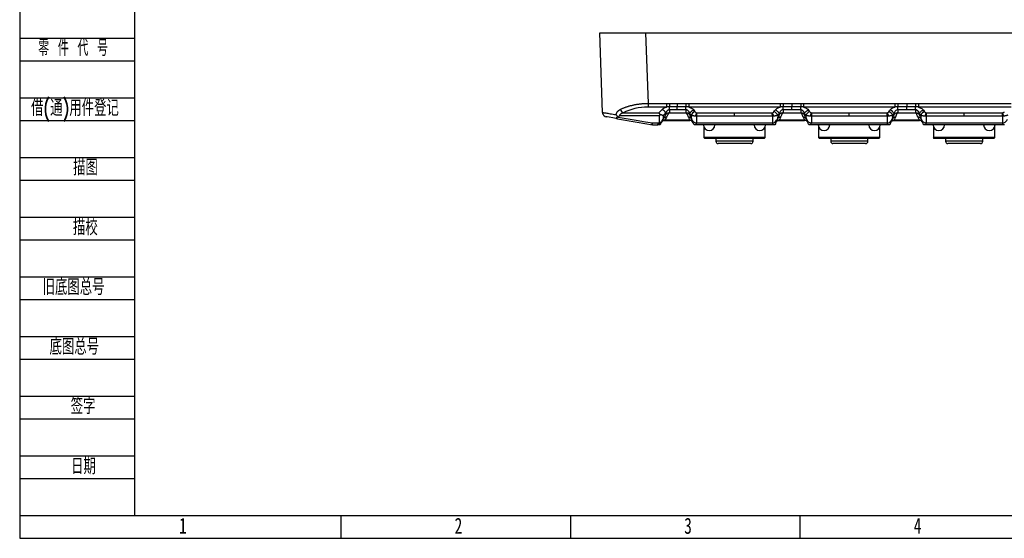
# Model space of a CAD drawing. Header units: millimetres. Extents: x 0 to 1380, y 0 to 297.
# Tile 26 of 60: x 482 to 697, y 0 to 113. Entities that reach past the tile are written whole.
import ezdxf

# ---------------------------------------------------------------- set-up
doc = ezdxf.new("R2010")
doc.units = ezdxf.units.MM
for name, color, linetype in [('10', 7, 'Continuous'), ('5', 7, 'Continuous'), ('9', 7, 'Continuous')]:
    doc.layers.add(name, color=color, linetype=linetype)
doc.styles.add('SLDTEXTSTYLE0', font='TXT', dxfattribs={"width": 0.7, "bigfont": 'bigfont'})
doc.styles.add('SLDTEXTSTYLE2', font='TXT', dxfattribs={"width": 0.614286, "bigfont": 'bigfont'})
doc.styles.add('SLDTEXTSTYLE4', font='TXT', dxfattribs={"width": 0.7})

msp = doc.modelspace()

# ---------------------------------------------------------------- linework, layer by layer
at = {"color": 7, "linetype": 'Continuous', "lineweight": 25}
for p, q in [((609.3, 92.79), (608.7, 110.09)), ((608.7, 110.09), (618.69, 110.09)), ((618.69, 110.09), (619.23, 94.75)), ((618.69, 110.09), (768.71, 110.09)), ((619.23, 94.75), (623.28, 94.75)), ((619.23, 94.75), (619.23, 93.96)), ((623.28, 94.75), (623.28, 93.96)), ((623.93, 94.75), (625.58, 94.75)), ((623.93, 94.75), (623.93, 94)), ((625.58, 94.75), (627.48, 94.75)), ((625.58, 94.75), (625.58, 94)), ((628.12, 94.75), (647.99, 94.75)), ((628.12, 94.75), (628.12, 93.96)), ((647.99, 94.75), (647.99, 93.96)), ((648.64, 94.75), (650.56, 94.75)), ((648.64, 94.75), (648.64, 94)), ((650.56, 94.75), (652.48, 94.75)), ((650.56, 94.75), (650.56, 94)), ((653.12, 94.75), (672.99, 94.75)), ((653.12, 94.75), (653.12, 93.96)), ((672.99, 94.75), (672.99, 93.96)), ((673.64, 94.75), (675.56, 94.75)), ((673.64, 94.75), (673.64, 94)), ((675.56, 94.75), (677.48, 94.75)), ((675.56, 94.75), (675.56, 94)), ((678.12, 94.75), (698.28, 94.75)), ((678.12, 94.75), (678.12, 93.96)), ((609.3, 92.79), (609.41, 92.77)), ((613.84, 92.69), (621.59, 92.69)), ((623.28, 93.96), (619.23, 93.96)), ((623.09, 92.67), (623.09, 92.44)), ((623.09, 92.44), (623.09, 92.34)), ((625.58, 94), (623.93, 94)), ((625.58, 93.38), (623.93, 93.38)), ((623.93, 93.38), (623.93, 92.73)), ((623.93, 92.73), (625.58, 92.73)), ((627.48, 94), (625.58, 94)), ((625.58, 93.38), (625.58, 94)), ((627.48, 93.38), (625.58, 93.38)), ((625.58, 92.73), (627.48, 92.73)), ((627.48, 93.38), (627.48, 92.73)), ((627.63, 92.73), (627.48, 92.73)), ((647.99, 93.96), (628.12, 93.96)), ((628.33, 92.53), (628.33, 92.35)), ((628.33, 92.35), (628.33, 92.24)), ((629.82, 92.67), (638.06, 92.67)), ((638.06, 92.67), (646.3, 92.67)), ((647.78, 92.53), (647.78, 92.35)), ((647.78, 92.35), (647.78, 92.24)), ((648.64, 92.73), (648.48, 92.73)), ((650.56, 94), (648.64, 94)), ((650.56, 93.38), (648.64, 93.38)), ((648.64, 93.38), (648.64, 92.73)), ((648.64, 92.73), (650.56, 92.73)), ((652.48, 94), (650.56, 94)), ((650.56, 93.38), (650.56, 94)), ((652.48, 93.38), (650.56, 93.38)), ((650.56, 92.73), (652.48, 92.73)), ((652.48, 93.38), (652.48, 92.73)), ((672.99, 93.96), (653.12, 93.96)), ((653.33, 92.53), (653.33, 92.35)), ((653.33, 92.35), (653.33, 92.24)), ((654.82, 92.67), (663.06, 92.67)), ((663.06, 92.67), (671.3, 92.67)), ((672.78, 92.53), (672.78, 92.35)), ((672.78, 92.35), (672.78, 92.24)), ((675.56, 94), (673.64, 94)), ((673.64, 93.38), (673.64, 92.73)), ((673.64, 92.73), (675.56, 92.73)), ((677.48, 94), (675.56, 94)), ((675.56, 93.38), (675.56, 94)), ((675.56, 92.73), (677.48, 92.73)), ((677.48, 93.38), (677.48, 92.73)), ((677.63, 92.73), (677.48, 92.73)), ((698.28, 93.96), (678.12, 93.96)), ((678.33, 92.53), (678.33, 92.35)), ((678.33, 92.35), (678.33, 92.24)), ((679.82, 92.67), (688.06, 92.67)), ((688.06, 92.67), (696.4, 92.67)), ((621.73, 92.02), (612.97, 92.02)), ((620.22, 90.5), (621.55, 90.5)), ((620.22, 90.09), (621.34, 90.09)), ((621.86, 90.09), (621.34, 90.09)), ((621.55, 90.5), (621.73, 90.52)), ((621.73, 90.52), (621.73, 92.04)), ((621.73, 90.52), (621.73, 90.52)), ((622.51, 92.08), (622.51, 91.32)), ((622.85, 91.06), (625.58, 91.06)), ((622.92, 91.14), (625.58, 91.14)), ((623.24, 91.77), (623.25, 91.77)), ((625.58, 91.14), (628.27, 91.14)), ((625.58, 91.06), (628.32, 91.06)), ((628.01, 91.77), (628.27, 91.14)), ((628.61, 92.17), (628.61, 91.67)), ((629.82, 90.09), (629.25, 90.09)), ((629.81, 92), (629.81, 90.49)), ((638.06, 92), (629.81, 92)), ((629.81, 90.49), (638.06, 90.49)), ((638.06, 90.09), (629.82, 90.09)), ((646.31, 92), (638.06, 92)), ((638.06, 90.49), (646.31, 90.49)), ((646.86, 90.09), (646.29, 90.09)), ((646.31, 92), (646.31, 90.49)), ((647.05, 90.56), (647.17, 90.76)), ((647.5, 92.17), (647.5, 91.67)), ((647.8, 91.08), (647.79, 91.06)), ((647.79, 91.06), (650.56, 91.06)), ((648.1, 91.77), (647.84, 91.14)), ((647.84, 91.14), (650.56, 91.14)), ((648.1, 91.77), (648.1, 91.77)), ((650.56, 91.14), (653.27, 91.14)), ((650.56, 91.06), (653.32, 91.06)), ((653.01, 91.77), (653.27, 91.14)), ((653.61, 92.17), (653.61, 91.67)), ((654.82, 90.09), (654.25, 90.09)), ((654.81, 92), (654.81, 90.49)), ((663.06, 92), (654.81, 92)), ((654.81, 90.49), (663.06, 90.49)), ((663.06, 90.09), (654.82, 90.09)), ((671.31, 92), (663.06, 92)), ((663.06, 90.49), (671.31, 90.49)), ((671.29, 90.09), (663.06, 90.09)), ((671.86, 90.09), (671.29, 90.09)), ((671.31, 92), (671.31, 90.49)), ((672.05, 90.56), (672.17, 90.76)), ((672.5, 92.17), (672.5, 91.67)), ((672.8, 91.08), (672.79, 91.06)), ((672.79, 91.06), (675.56, 91.06)), ((673.1, 91.77), (672.84, 91.14)), ((672.84, 91.14), (675.56, 91.14)), ((673.1, 91.77), (673.1, 91.77)), ((675.56, 91.14), (678.27, 91.14)), ((675.56, 91.06), (678.32, 91.06)), ((678.01, 91.77), (678.27, 91.14)), ((678.61, 92.17), (678.61, 91.67)), ((679.82, 90.09), (679.25, 90.09)), ((679.81, 92), (679.81, 90.49)), ((688.06, 92), (679.81, 92)), ((679.81, 90.49), (688.06, 90.49)), ((688.06, 90.09), (679.82, 90.09)), ((696.41, 92), (688.06, 92)), ((688.06, 90.49), (696.41, 90.49)), ((696.34, 90.09), (688.06, 90.09)), ((696.86, 90.09), (696.34, 90.09)), ((696.41, 92), (696.41, 90.49)), ((631.38, 89.66), (631.38, 87.29)), ((631.38, 89.66), (631.38, 87.29)), ((644.73, 87.29), (644.73, 89.66)), ((656.38, 89.66), (656.38, 87.29)), ((656.38, 89.66), (656.38, 87.29)), ((669.73, 87.29), (669.73, 89.66)), ((681.38, 89.66), (681.38, 87.29)), ((681.38, 89.66), (681.38, 87.29)), ((694.73, 87.29), (694.73, 89.66)), ((631.38, 87.29), (631.58, 87.09)), ((631.38, 87.29), (631.58, 87.09)), ((638.06, 87.29), (631.38, 87.29)), ((638.06, 87.09), (631.58, 87.09)), ((634.01, 87.09), (634.01, 86.49)), ((634.01, 87.09), (634.01, 86.49)), ((638.06, 85.99), (634.51, 85.99)), ((644.73, 87.29), (638.06, 87.29)), ((638.06, 87.09), (638.06, 87.29)), ((644.53, 87.09), (638.06, 87.09)), ((640.92, 86.49), (638.06, 86.49)), ((641.61, 85.99), (638.06, 85.99)), ((642.11, 86.49), (642.11, 87.09)), ((644.53, 87.09), (644.73, 87.29)), ((656.38, 87.29), (656.58, 87.09)), ((656.58, 87.09), (656.38, 87.29)), ((663.06, 87.29), (656.38, 87.29)), ((663.06, 87.09), (656.58, 87.09)), ((659.01, 87.09), (659.01, 86.49)), ((659.01, 87.09), (659.01, 86.49)), ((663.06, 85.99), (659.51, 85.99)), ((669.73, 87.29), (663.06, 87.29)), ((663.06, 87.29), (663.06, 87.09)), ((669.53, 87.09), (663.06, 87.09)), ((665.92, 86.49), (663.06, 86.49)), ((666.61, 85.99), (663.06, 85.99)), ((667.11, 86.49), (667.11, 87.09)), ((669.53, 87.09), (669.73, 87.29)), ((681.38, 87.29), (681.58, 87.09)), ((688.06, 87.29), (681.38, 87.29)), ((681.58, 87.09), (681.38, 87.29)), ((688.06, 87.09), (681.58, 87.09)), ((684.01, 87.09), (684.01, 86.49)), ((684.01, 87.09), (684.01, 86.49)), ((688.06, 85.99), (684.51, 85.99)), ((694.73, 87.29), (688.06, 87.29)), ((688.06, 87.29), (688.06, 87.09)), ((694.53, 87.09), (688.06, 87.09)), ((690.92, 86.49), (688.06, 86.49)), ((691.61, 85.99), (688.06, 85.99)), ((692.11, 86.49), (692.11, 87.09)), ((694.53, 87.09), (694.73, 87.29))]:
    msp.add_line(p, q, dxfattribs=at)
at = {"color": 8, "linetype": 'Continuous', "lineweight": 25}
for p, q in [((647.84, 91.14), (647.8, 91.08)), ((672.84, 91.14), (672.8, 91.08)), ((638.06, 86.49), (634.01, 86.49)), ((642.11, 86.49), (640.92, 86.49)), ((663.06, 86.49), (659.01, 86.49)), ((667.11, 86.49), (665.92, 86.49)), ((688.06, 86.49), (684.01, 86.49)), ((692.11, 86.49), (690.92, 86.49))]:
    msp.add_line(p, q, dxfattribs=at)
at = {"color": 7, "linetype": 'Continuous', "lineweight": 25, "flags": 128}
for points in [[(627.48, 94.75), (627.48, 94.64), (627.48, 94.53), (627.48, 94.43), (627.48, 94.33), (627.48, 94.24), (627.48, 94.15), (627.48, 94.07), (627.48, 94)], [(652.48, 94.75), (652.48, 94.64), (652.48, 94.53), (652.48, 94.43), (652.48, 94.33), (652.48, 94.24), (652.48, 94.15), (652.48, 94.07), (652.48, 94)], [(677.48, 94.75), (677.48, 94.64), (677.48, 94.53), (677.48, 94.43), (677.48, 94.33), (677.48, 94.24), (677.48, 94.15), (677.48, 94.07), (677.48, 94)], [(621.59, 92.69), (621.98, 93.09), (622.29, 93.4)], [(623.09, 92.67), (622.76, 92.34), (622.51, 92.08)], [(623.74, 92.72), (623.46, 92.19), (623.24, 91.77)], [(628.02, 91.77), (627.8, 92.31), (627.63, 92.73)], [(628.61, 92.17), (628.45, 92.37), (628.33, 92.53)], [(629.19, 93.28), (629.35, 93.08), (629.47, 92.92)], [(646.64, 92.92), (646.8, 93.12), (646.92, 93.28)], [(647.78, 92.53), (647.62, 92.33), (647.5, 92.17)], [(648.48, 92.73), (648.27, 92.19), (648.1, 91.77)], [(652.48, 93.38), (652.48, 93.47), (652.48, 93.56), (652.48, 93.64), (652.48, 93.73), (652.48, 93.8), (652.48, 93.88), (652.48, 93.94), (652.48, 94)], [(653.02, 91.77), (652.8, 92.31), (652.63, 92.73)], [(653.61, 92.17), (653.45, 92.37), (653.33, 92.53)], [(654.19, 93.28), (654.35, 93.08), (654.47, 92.92)], [(671.64, 92.92), (671.8, 93.12), (671.92, 93.28)], [(672.78, 92.53), (672.62, 92.33), (672.5, 92.17)], [(673.48, 92.73), (673.27, 92.19), (673.1, 91.77)], [(675.56, 93.38), (674.48, 93.38), (673.64, 93.38)], [(677.48, 93.38), (676.4, 93.38), (675.56, 93.38)], [(677.48, 93.38), (677.48, 93.47), (677.48, 93.56), (677.48, 93.64), (677.48, 93.73), (677.48, 93.8), (677.48, 93.88), (677.48, 93.94), (677.48, 94)], [(678.02, 91.77), (677.8, 92.31), (677.63, 92.73)], [(678.61, 92.17), (678.45, 92.37), (678.33, 92.53)], [(679.19, 93.28), (679.35, 93.08), (679.47, 92.92)], [(612.6, 91.41), (616.86, 90.67), (620.22, 90.09)], [(612.73, 91.76), (614.93, 91.39), (616.66, 91.1)], [(616.66, 91.1), (618.65, 90.76), (620.22, 90.5)], [(620.22, 90.09), (620.22, 90.32), (620.22, 90.5)], [(621.34, 90.09), (621.37, 90.15), (621.4, 90.2)], [(621.4, 90.2), (621.49, 90.37), (621.55, 90.5)], [(622.11, 90.56), (621.97, 90.3), (621.86, 90.09)], [(622.49, 91.29), (622.28, 90.88), (622.11, 90.56)], [(622.51, 91.32), (622.7, 91.7), (622.86, 91.99)], [(623.25, 91.77), (623.06, 91.42), (622.92, 91.14)], [(628.51, 91.9), (628.57, 91.77), (628.61, 91.67)], [(629.03, 90.63), (628.85, 91.07), (628.71, 91.42)], [(629.25, 90.09), (629.13, 90.39), (629.03, 90.63)], [(629.65, 90.49), (629.72, 90.33), (629.77, 90.2)], [(629.77, 90.2), (629.8, 90.14), (629.82, 90.09)], [(646.29, 90.09), (641.68, 90.09), (638.06, 90.09)], [(646.29, 90.09), (646.32, 90.15), (646.34, 90.2)], [(646.34, 90.2), (646.41, 90.36), (646.46, 90.49)], [(647.08, 90.63), (646.96, 90.33), (646.86, 90.09)], [(647.4, 91.42), (647.22, 90.98), (647.08, 90.63)], [(653.51, 91.9), (653.57, 91.77), (653.61, 91.67)], [(654.03, 90.63), (653.85, 91.07), (653.71, 91.42)], [(654.25, 90.09), (654.13, 90.39), (654.03, 90.63)], [(654.65, 90.49), (654.72, 90.33), (654.77, 90.2)], [(654.77, 90.2), (654.8, 90.14), (654.82, 90.09)], [(671.29, 90.09), (671.32, 90.15), (671.34, 90.2)], [(671.34, 90.2), (671.41, 90.36), (671.46, 90.49)], [(672.08, 90.63), (671.96, 90.33), (671.86, 90.09)], [(672.4, 91.42), (672.22, 90.98), (672.08, 90.63)], [(672.5, 91.67), (672.56, 91.8), (672.6, 91.9)], [(678.51, 91.9), (678.57, 91.77), (678.61, 91.67)], [(679.03, 90.63), (678.85, 91.07), (678.71, 91.42)], [(679.25, 90.09), (679.13, 90.39), (679.03, 90.63)], [(679.65, 90.49), (679.72, 90.33), (679.77, 90.2)], [(679.77, 90.2), (679.8, 90.14), (679.82, 90.09)], [(696.34, 90.09), (696.37, 90.15), (696.4, 90.2)], [(696.4, 90.2), (696.48, 90.36), (696.55, 90.49)]]:
    msp.add_lwpolyline(points, dxfattribs=at)
at = {"color": 7, "linetype": 'Continuous', "lineweight": 25}
for centre, radius, start, end in [((610.3, 92.83), 1, 182, 210.5519), ((614.68, 93.96), 1.53, 199.0307, 236.581), ((629.77, 91.7), 1.26, 103.9575, 157.9204), ((646.34, 91.7), 1.26, 22.0795, 76.0426), ((654.77, 91.7), 1.26, 103.9553, 157.9226), ((671.34, 91.7), 1.26, 22.0795, 76.0426), ((679.77, 91.7), 1.26, 103.9553, 157.9226), ((610.3, 92.83), 1, 230.6229, 260.1262), ((621.48, 90.91), 0.717, 263.2886, 330.8076), ((628.27, 90.19), 0.87, 22.1068, 90), ((632.56, 90.09), 1.25, 180, 270), ((632.56, 90.09), 1.25, 270, 0), ((643.56, 90.09), 1.25, 180, 270), ((643.56, 90.09), 1.25, 270, 0), ((657.56, 90.09), 1.25, 180, 270), ((657.56, 90.09), 1.25, 270, 0), ((668.56, 90.09), 1.25, 180, 270), ((668.56, 90.09), 1.25, 270, 0), ((682.56, 90.09), 1.25, 180, 270), ((682.56, 90.09), 1.25, 270, 0), ((693.56, 90.09), 1.25, 180, 270), ((693.56, 90.09), 1.25, 270, 0), ((634.51, 86.49), 0.5, 180, 270), ((634.51, 86.49), 0.5, 180, 270), ((641.61, 86.49), 0.5, 270, 0), ((659.51, 86.49), 0.5, 180, 270), ((659.51, 86.49), 0.5, 180, 270), ((666.61, 86.49), 0.5, 270, 0), ((684.51, 86.49), 0.5, 180, 270), ((691.61, 86.49), 0.5, 270, 0)]:
    msp.add_arc(centre, radius, start, end, dxfattribs=at)
for centre, major_axis, ratio, start_param, end_param in [((619.46, 87.67), (9.01, -0.31), 0.697674, 1.620718, 2.268521), ((621.59, 91.86), (-0.413, 0.984), 0.427516, 5.001781, 5.507223), ((623.76, 91.99), (0.92, 0.87), 0.572255, 1.768335, 2.11351), ((627.57, 92.11), (-0.912, 0.97), 0.515009, 4.068464, 4.385489), ((648.54, 92.11), (0.912, 0.97), 0.515009, 1.897696, 2.214722), ((652.57, 92.11), (-0.912, 0.97), 0.515009, 4.068464, 4.385489), ((673.54, 92.11), (0.912, 0.97), 0.515009, 1.897696, 2.214722), ((677.57, 92.11), (-0.912, 0.97), 0.515009, 4.068464, 4.385489), ((648.07, 90.93), (-0.317, -0.781), 0.949229, 3.509601, 4.71239), ((673.07, 90.93), (-0.317, -0.781), 0.949229, 3.509601, 4.71239)]:
    msp.add_ellipse(centre, major_axis=major_axis, ratio=ratio, start_param=start_param, end_param=end_param, dxfattribs=at)
for points, knots in [([(613.24, 93.47), (613.32, 93.5), (613.48, 93.58), (613.72, 93.69), (613.97, 93.79), (614.23, 93.89), (614.48, 93.98), (614.75, 94.07), (615.01, 94.15), (615.28, 94.23), (615.55, 94.3), (615.83, 94.36), (616.1, 94.43), (616.38, 94.48), (616.66, 94.53), (616.94, 94.58), (617.23, 94.62), (617.51, 94.65), (617.8, 94.68), (618.08, 94.71), (618.37, 94.73), (618.66, 94.74), (618.94, 94.75), (619.13, 94.75), (619.23, 94.75)], [0, 0, 0, 0, 0.048739, 0.097079, 0.14503, 0.192605, 0.239816, 0.286676, 0.333198, 0.379394, 0.425279, 0.470866, 0.516168, 0.561201, 0.605978, 0.650516, 0.694827, 0.738928, 0.782835, 0.826562, 0.870126, 0.913543, 0.956829, 1, 1, 1, 1]), ([(677.48, 94.75), (677.6, 94.75), (677.81, 94.75), (678.03, 94.75), (678.12, 94.75)], [0, 0, 0, 0, 0.559983, 1, 1, 1, 1]), ([(609.36, 92.78), (609.36, 92.7), (609.36, 92.54), (609.45, 92.31), (609.6, 92.1), (609.75, 92), (609.82, 91.95)], [0, 0, 0, 0, 0.246718, 0.498505, 0.751188, 1, 1, 1, 1]), ([(612.29, 92.31), (612.3, 92.35), (612.32, 92.43), (612.35, 92.54), (612.4, 92.64), (612.45, 92.75), (612.5, 92.84), (612.57, 92.94), (612.64, 93.03), (612.72, 93.11), (612.81, 93.19), (612.9, 93.27), (613.01, 93.34), (613.12, 93.41), (613.2, 93.45), (613.24, 93.47)], [0, 0, 0, 0, 0.068771, 0.137362, 0.206235, 0.27585, 0.346648, 0.419053, 0.493457, 0.570225, 0.649688, 0.732144, 0.81786, 0.907075, 1, 1, 1, 1]), ([(612.73, 91.77), (612.7, 91.79), (612.64, 91.85), (612.56, 91.93), (612.47, 92.03), (612.39, 92.14), (612.34, 92.22), (612.31, 92.27), (612.3, 92.29), (612.3, 92.3), (612.29, 92.31), (612.29, 92.31)], [0, 0, 0, 0, 0.1673683, 0.3340868, 0.4999023, 0.7498462, 0.8744387, 0.9371272, 0.9686389, 0.9844072, 1, 1, 1, 1]), ([(613.84, 92.69), (613.78, 92.67), (613.68, 92.64), (613.52, 92.58), (613.39, 92.52), (613.28, 92.45), (613.18, 92.37), (613.1, 92.29), (613.04, 92.21), (612.99, 92.12), (612.97, 92.05), (612.97, 92.02)], [0, 0, 0, 0, 0.1528124, 0.2934218, 0.4222962, 0.5400432, 0.6474598, 0.7455947, 0.835821, 0.9199001, 1, 1, 1, 1]), ([(621.88, 92.31), (621.84, 92.27), (621.81, 92.23), (621.76, 92.15), (621.74, 92.1), (621.73, 92.04)], [0, 0, 0, 0, 0.5, 0.5, 1, 1, 1, 1]), ([(622.51, 92.08), (622.48, 92.09), (622.43, 92.12), (622.35, 92.15), (622.25, 92.19), (622.14, 92.23), (622.02, 92.27), (621.93, 92.3), (621.88, 92.31)], [0, 0, 0, 0, 0.144815, 0.296357, 0.455613, 0.624109, 0.804271, 1, 1, 1, 1]), ([(622.29, 93.4), (622.33, 93.44), (622.37, 93.48), (622.56, 93.64), (622.74, 93.75), (623.05, 93.89), (623.16, 93.93), (623.28, 93.96)], [0, 0, 0, 0, 0.15889, 0.15889, 0.722609, 0.722609, 1, 1, 1, 1]), ([(623.09, 92.67), (623.02, 92.84), (622.91, 92.99), (622.63, 93.25), (622.46, 93.35), (622.29, 93.4)], [0, 0, 0, 0, 0.5, 0.5, 1, 1, 1, 1]), ([(623.93, 93.38), (623.92, 93.38), (623.88, 93.38), (623.83, 93.37), (623.77, 93.35), (623.7, 93.33), (623.61, 93.28), (623.5, 93.21), (623.38, 93.11), (623.27, 92.98), (623.17, 92.83), (623.12, 92.72), (623.09, 92.67)], [0, 0, 0, 0, 0.035321, 0.077851, 0.127831, 0.185436, 0.250836, 0.375012, 0.500743, 0.665719, 0.83215, 1, 1, 1, 1]), ([(623.09, 92.34), (623.16, 92.42), (623.25, 92.51), (623.4, 92.62), (623.46, 92.65), (623.59, 92.7), (623.66, 92.72), (623.74, 92.72)], [0, 0, 0, 0, 0.5, 0.5, 0.75, 0.75, 1, 1, 1, 1]), ([(623.93, 94), (623.88, 94), (623.77, 94), (623.61, 93.99), (623.47, 93.98), (623.38, 93.97), (623.32, 93.97), (623.3, 93.96), (623.28, 93.96)], [0, 0, 0, 0, 0.24831, 0.499957, 0.750298, 0.87539, 0.937881, 1, 1, 1, 1]), ([(623.93, 93.38), (623.93, 93.5), (623.93, 93.62), (623.93, 93.83), (623.93, 93.93), (623.93, 94)], [0, 0, 0, 0, 0.5, 0.5, 1, 1, 1, 1]), ([(628.12, 93.96), (628.1, 93.97), (628.04, 93.97), (627.94, 93.98), (627.8, 93.99), (627.64, 94), (627.53, 94), (627.48, 94)], [0, 0, 0, 0, 0.1243308, 0.2494609, 0.4998823, 0.7515713, 1, 1, 1, 1]), ([(628.33, 92.53), (628.32, 92.57), (628.29, 92.65), (628.24, 92.76), (628.19, 92.86), (628.12, 92.96), (628.04, 93.07), (627.94, 93.17), (627.82, 93.26), (627.7, 93.33), (627.59, 93.37), (627.51, 93.38), (627.48, 93.38)], [0, 0, 0, 0, 0.104417, 0.206261, 0.305746, 0.403121, 0.498619, 0.623166, 0.748343, 0.838814, 0.922173, 1, 1, 1, 1]), ([(627.63, 92.73), (627.72, 92.72), (627.8, 92.7), (627.94, 92.63), (628.01, 92.59), (628.18, 92.45), (628.27, 92.34), (628.33, 92.24)], [0, 0, 0, 0, 0.25, 0.25, 0.5, 0.5, 1, 1, 1, 1]), ([(628.12, 93.96), (628.38, 93.86), (628.84, 93.68), (629.09, 93.4), (629.19, 93.28)], [0, 0, 0, 0, 0.559105, 1, 1, 1, 1]), ([(628.33, 92.53), (628.36, 92.61), (628.41, 92.7), (628.52, 92.86), (628.59, 92.94), (628.75, 93.07), (628.84, 93.13), (629.02, 93.22), (629.11, 93.26), (629.19, 93.28)], [0, 0, 0, 0, 0.25, 0.25, 0.5, 0.5, 0.75, 0.75, 1, 1, 1, 1]), ([(629.47, 92.92), (629.52, 92.87), (629.58, 92.79), (629.71, 92.71), (629.78, 92.68), (629.82, 92.67)], [0, 0, 0, 0, 0.559842, 0.780388, 1, 1, 1, 1]), ([(629.82, 92.67), (629.79, 92.63), (629.77, 92.59), (629.72, 92.49), (629.7, 92.44), (629.65, 92.32), (629.63, 92.26), (629.6, 92.16), (629.59, 92.13), (629.58, 92.08), (629.57, 92.05), (629.56, 92.03), (629.56, 92.01), (629.56, 92), (629.55, 91.99)], [0, 0, 0, 0, 0.25, 0.25, 0.5, 0.5, 0.75, 0.75, 0.875, 0.875, 0.9375, 0.96875, 0.96875, 1, 1, 1, 1]), ([(629.82, 92.67), (629.81, 92.59), (629.81, 92.49), (629.81, 92.26), (629.81, 92.13), (629.81, 92)], [0, 0, 0, 0, 0.5, 0.5, 1, 1, 1, 1]), ([(638.06, 92), (638.06, 92.13), (638.06, 92.26), (638.06, 92.49), (638.06, 92.59), (638.06, 92.67)], [0, 0, 0, 0, 0.5, 0.5, 1, 1, 1, 1]), ([(646.3, 92.67), (646.3, 92.67), (646.31, 92.67), (646.37, 92.69), (646.42, 92.72), (646.49, 92.77), (646.53, 92.8), (646.59, 92.86), (646.62, 92.89), (646.64, 92.92)], [0.0000236, 0.0000236, 0.0000236, 0.0000236, 0.0474659, 0.0474659, 0.3627076, 0.3627076, 0.6742937, 0.6742937, 1, 1, 1, 1]), ([(646.3, 92.67), (646.34, 92.6), (646.39, 92.5), (646.48, 92.26), (646.52, 92.13), (646.56, 92)], [0, 0, 0, 0, 0.5, 0.5, 1, 1, 1, 1]), ([(646.31, 92), (646.3, 92.13), (646.3, 92.26), (646.3, 92.49), (646.3, 92.59), (646.3, 92.67)], [0, 0, 0, 0, 0.5, 0.5, 1, 1, 1, 1]), ([(646.92, 93.28), (647.06, 93.44), (647.32, 93.72), (647.78, 93.89), (647.99, 93.96)], [0, 0, 0, 0, 0.5606353, 1, 1, 1, 1]), ([(647.78, 92.53), (647.71, 92.7), (647.59, 92.87), (647.29, 93.14), (647.1, 93.23), (646.92, 93.28)], [0, 0, 0, 0, 0.5, 0.5, 1, 1, 1, 1]), ([(648.64, 93.38), (648.52, 93.37), (648.42, 93.33), (648.23, 93.21), (648.15, 93.14), (647.94, 92.91), (647.85, 92.73), (647.78, 92.53)], [0, 0, 0, 0, 0.25, 0.25, 0.5, 0.5, 1, 1, 1, 1]), ([(647.78, 92.24), (647.82, 92.3), (647.92, 92.44), (648.11, 92.61), (648.32, 92.71), (648.44, 92.72), (648.48, 92.73)], [0, 0, 0, 0, 0.278055, 0.663341, 0.87035, 1, 1, 1, 1]), ([(648.63, 94), (648.58, 94), (648.47, 94), (648.31, 93.99), (648.15, 93.98), (648.04, 93.97), (647.99, 93.96)], [0, 0, 0, 0, 0.246783, 0.492449, 0.742042, 1, 1, 1, 1]), ([(648.64, 93.38), (648.63, 93.5), (648.63, 93.62), (648.63, 93.83), (648.63, 93.93), (648.63, 94)], [0, 0, 0, 0, 0.5, 0.5, 1, 1, 1, 1]), ([(653.12, 93.96), (653.11, 93.96), (653.08, 93.97), (653.03, 93.97), (652.94, 93.98), (652.8, 93.99), (652.64, 94), (652.53, 94), (652.48, 94)], [0, 0, 0, 0, 0.062252, 0.124732, 0.249805, 0.500112, 0.752665, 1, 1, 1, 1]), ([(653.33, 92.53), (653.32, 92.57), (653.29, 92.67), (653.22, 92.81), (653.13, 92.94), (653.04, 93.06), (652.94, 93.17), (652.82, 93.27), (652.69, 93.34), (652.58, 93.37), (652.51, 93.38), (652.48, 93.38)], [0, 0, 0, 0, 0.107321, 0.249406, 0.400324, 0.498614, 0.624464, 0.748626, 0.85076, 0.93408, 1, 1, 1, 1]), ([(652.63, 92.73), (652.69, 92.72), (652.84, 92.69), (653.09, 92.54), (653.24, 92.37), (653.32, 92.26), (653.33, 92.24)], [0, 0, 0, 0, 0.184197, 0.447369, 0.905201, 1, 1, 1, 1]), ([(653.12, 93.96), (653.38, 93.86), (653.84, 93.68), (654.09, 93.4), (654.19, 93.28)], [0, 0, 0, 0, 0.559063, 1, 1, 1, 1]), ([(653.33, 92.53), (653.36, 92.61), (653.41, 92.7), (653.52, 92.86), (653.59, 92.94), (653.75, 93.07), (653.84, 93.13), (654.02, 93.22), (654.11, 93.26), (654.19, 93.28)], [0, 0, 0, 0, 0.25, 0.25, 0.5, 0.5, 0.75, 0.75, 1, 1, 1, 1]), ([(654.47, 92.92), (654.48, 92.91), (654.48, 92.9), (654.53, 92.85), (654.56, 92.82), (654.65, 92.75), (654.7, 92.72), (654.78, 92.68), (654.79, 92.67), (654.82, 92.67)], [0, 0, 0, 0, 0.1087644, 0.1087644, 0.4862033, 0.4862033, 0.879171, 0.879171, 0.9999791, 0.9999791, 0.9999791, 0.9999791]), ([(654.82, 92.67), (654.79, 92.63), (654.77, 92.59), (654.72, 92.49), (654.7, 92.44), (654.65, 92.32), (654.63, 92.26), (654.6, 92.16), (654.59, 92.13), (654.58, 92.08), (654.57, 92.05), (654.56, 92.03), (654.56, 92.01), (654.56, 92), (654.55, 91.99)], [0, 0, 0, 0, 0.25, 0.25, 0.5, 0.5, 0.75, 0.75, 0.875, 0.875, 0.9375, 0.96875, 0.96875, 1, 1, 1, 1]), ([(654.82, 92.67), (654.81, 92.59), (654.81, 92.49), (654.81, 92.26), (654.81, 92.13), (654.81, 92)], [0, 0, 0, 0, 0.5, 0.5, 1, 1, 1, 1]), ([(663.06, 92), (663.06, 92.13), (663.06, 92.26), (663.06, 92.49), (663.06, 92.59), (663.06, 92.67)], [0, 0, 0, 0, 0.5, 0.5, 1, 1, 1, 1]), ([(671.3, 92.67), (671.3, 92.67), (671.31, 92.67), (671.37, 92.69), (671.42, 92.72), (671.49, 92.77), (671.53, 92.8), (671.59, 92.86), (671.62, 92.89), (671.64, 92.92)], [0, 0, 0, 0, 0.047466, 0.047466, 0.362707, 0.362707, 0.674293, 0.674293, 1, 1, 1, 1]), ([(671.3, 92.67), (671.34, 92.6), (671.39, 92.5), (671.48, 92.26), (671.52, 92.13), (671.56, 92)], [0, 0, 0, 0, 0.5, 0.5, 1, 1, 1, 1]), ([(671.31, 92), (671.3, 92.13), (671.3, 92.26), (671.3, 92.49), (671.3, 92.59), (671.3, 92.67)], [0, 0, 0, 0, 0.5, 0.5, 1, 1, 1, 1]), ([(671.92, 93.28), (672.06, 93.44), (672.32, 93.72), (672.78, 93.89), (672.99, 93.96)], [0, 0, 0, 0, 0.560641, 1, 1, 1, 1]), ([(672.78, 92.53), (672.71, 92.7), (672.59, 92.87), (672.29, 93.14), (672.1, 93.23), (671.92, 93.28)], [0, 0, 0, 0, 0.5, 0.5, 1, 1, 1, 1]), ([(673.64, 93.38), (673.52, 93.37), (673.42, 93.33), (673.23, 93.21), (673.15, 93.14), (672.94, 92.91), (672.85, 92.73), (672.78, 92.53)], [0, 0, 0, 0, 0.25, 0.25, 0.5, 0.5, 1, 1, 1, 1]), ([(672.78, 92.24), (672.85, 92.34), (672.93, 92.45), (673.1, 92.59), (673.17, 92.63), (673.31, 92.7), (673.4, 92.72), (673.48, 92.73)], [0, 0, 0, 0, 0.5, 0.5, 0.75, 0.75, 1, 1, 1, 1]), ([(673.63, 94), (673.58, 94), (673.47, 94), (673.31, 93.99), (673.15, 93.98), (673.04, 93.97), (672.99, 93.96)], [0, 0, 0, 0, 0.246784, 0.492449, 0.742042, 1, 1, 1, 1]), ([(673.64, 93.38), (673.63, 93.5), (673.63, 93.62), (673.63, 93.83), (673.63, 93.93), (673.63, 94)], [0, 0, 0, 0, 0.5, 0.5, 1, 1, 1, 1]), ([(678.12, 93.96), (678.11, 93.96), (678.08, 93.97), (678.03, 93.97), (677.94, 93.98), (677.8, 93.99), (677.64, 94), (677.53, 94), (677.48, 94)], [0, 0, 0, 0, 0.062252, 0.124732, 0.249805, 0.500112, 0.752665, 1, 1, 1, 1]), ([(678.33, 92.53), (678.32, 92.57), (678.29, 92.67), (678.22, 92.81), (678.13, 92.94), (678.04, 93.06), (677.94, 93.17), (677.82, 93.27), (677.69, 93.34), (677.58, 93.37), (677.51, 93.38), (677.48, 93.38)], [0, 0, 0, 0, 0.1073214, 0.2494056, 0.4003244, 0.4986135, 0.6244641, 0.7486262, 0.8507597, 0.9340797, 1, 1, 1, 1]), ([(677.63, 92.73), (677.69, 92.72), (677.84, 92.69), (678.09, 92.54), (678.24, 92.37), (678.32, 92.26), (678.33, 92.24)], [0, 0, 0, 0, 0.184174, 0.44737, 0.905208, 1, 1, 1, 1]), ([(678.12, 93.96), (678.38, 93.86), (678.84, 93.68), (679.09, 93.4), (679.19, 93.28)], [0, 0, 0, 0, 0.559065, 1, 1, 1, 1]), ([(678.33, 92.53), (678.36, 92.61), (678.41, 92.7), (678.52, 92.86), (678.59, 92.94), (678.75, 93.07), (678.84, 93.13), (679.02, 93.22), (679.11, 93.26), (679.19, 93.28)], [0, 0, 0, 0, 0.25, 0.25, 0.5, 0.5, 0.75, 0.75, 1, 1, 1, 1]), ([(679.47, 92.92), (679.48, 92.91), (679.48, 92.9), (679.53, 92.85), (679.56, 92.82), (679.65, 92.75), (679.7, 92.72), (679.78, 92.68), (679.79, 92.67), (679.82, 92.67)], [0, 0, 0, 0, 0.108764, 0.108764, 0.486203, 0.486203, 0.879171, 0.879171, 1, 1, 1, 1]), ([(679.82, 92.67), (679.79, 92.63), (679.77, 92.59), (679.72, 92.49), (679.7, 92.44), (679.65, 92.32), (679.63, 92.26), (679.6, 92.16), (679.59, 92.13), (679.58, 92.08), (679.57, 92.05), (679.56, 92.03), (679.56, 92.01), (679.56, 92), (679.55, 91.99)], [0, 0, 0, 0, 0.25, 0.25, 0.5, 0.5, 0.75, 0.75, 0.875, 0.875, 0.9375, 0.96875, 0.96875, 1, 1, 1, 1]), ([(679.82, 92.67), (679.81, 92.59), (679.81, 92.49), (679.81, 92.26), (679.81, 92.13), (679.81, 92)], [0, 0, 0, 0, 0.5, 0.5, 1, 1, 1, 1]), ([(688.06, 92), (688.06, 92.13), (688.06, 92.26), (688.06, 92.49), (688.06, 92.59), (688.06, 92.67)], [0, 0, 0, 0, 0.5, 0.5, 1, 1, 1, 1]), ([(696.4, 92.67), (696.41, 92.67), (696.43, 92.67), (696.49, 92.69), (696.53, 92.71), (696.61, 92.76), (696.65, 92.78), (696.73, 92.84), (696.78, 92.88), (696.82, 92.92)], [0, 0, 0, 0, 0.065273, 0.065273, 0.335785, 0.335785, 0.604055, 0.604055, 1, 1, 1, 1]), ([(696.4, 92.67), (696.43, 92.6), (696.47, 92.5), (696.54, 92.26), (696.57, 92.13), (696.6, 92)], [0, 0, 0, 0, 0.5, 0.5, 1, 1, 1, 1]), ([(696.41, 92), (696.41, 92.13), (696.4, 92.26), (696.4, 92.49), (696.4, 92.59), (696.4, 92.67)], [0, 0, 0, 0, 0.5, 0.5, 1, 1, 1, 1]), ([(612.73, 91.76), (612.66, 91.74), (612.59, 91.72), (612.46, 91.68), (612.41, 91.65), (612.35, 91.61), (612.33, 91.59), (612.31, 91.56), (612.31, 91.54), (612.34, 91.5), (612.37, 91.47), (612.48, 91.44), (612.54, 91.42), (612.6, 91.41)], [0, 0, 0, 0, 0.25, 0.25, 0.5, 0.5, 0.625, 0.625, 0.75, 0.75, 0.875, 0.875, 1, 1, 1, 1]), ([(612.97, 92.02), (612.94, 91.99), (612.88, 91.94), (612.8, 91.86), (612.75, 91.8), (612.73, 91.77)], [0, 0, 0, 0, 0.340034, 0.672646, 1, 1, 1, 1]), ([(620.22, 90.09), (620.17, 90.09), (620.08, 90.11), (619.98, 90.13), (619.93, 90.14)], [0, 0, 0, 0, 0.502907, 1, 1, 1, 1]), ([(621.73, 90.52), (621.83, 90.56), (621.92, 90.61), (622.07, 90.72), (622.13, 90.79), (622.31, 90.99), (622.41, 91.14), (622.49, 91.29)], [0, 0, 0, 0, 0.25, 0.25, 0.5, 0.5, 1, 1, 1, 1]), ([(622.21, 90.75), (622.24, 90.81), (622.28, 90.87), (622.37, 90.97), (622.43, 91.01), (622.56, 91.08), (622.63, 91.11), (622.77, 91.14), (622.85, 91.14), (622.92, 91.14)], [0.0059589, 0.0059589, 0.0059589, 0.0059589, 0.25, 0.25, 0.5, 0.5, 0.75, 0.75, 1, 1, 1, 1]), ([(622.26, 90.8), (622.27, 90.81), (622.29, 90.82), (622.34, 90.88), (622.45, 90.96), (622.63, 91.04), (622.77, 91.05), (622.85, 91.06)], [0, 0, 0, 0, 0.080742, 0.168194, 0.380372, 0.658848, 1, 1, 1, 1]), ([(622.27, 90.8), (622.27, 90.81), (622.33, 90.88), (622.52, 91.01), (622.73, 91.04), (622.85, 91.06)], [0, 0, 0, 0, 0.039745, 0.420067, 1, 1, 1, 1]), ([(623.24, 91.77), (623.21, 91.77), (623.16, 91.77), (623.08, 91.75), (622.99, 91.73), (622.91, 91.69), (622.8, 91.64), (622.64, 91.52), (622.55, 91.39), (622.49, 91.3)], [0, 0, 0, 0, 0.085657, 0.176631, 0.2728, 0.373909, 0.479507, 0.662059, 1, 1, 1, 1]), ([(622.92, 91.14), (622.91, 91.13), (622.89, 91.11), (622.87, 91.08), (622.86, 91.07), (622.85, 91.06), (622.85, 91.06), (622.85, 91.06)], [0, 0, 0, 0, 0.203219, 0.405044, 0.605257, 0.803642, 1, 1, 1, 1]), ([(628.79, 91.23), (628.77, 91.26), (628.75, 91.32), (628.7, 91.39), (628.65, 91.46), (628.6, 91.51), (628.56, 91.55), (628.52, 91.58), (628.49, 91.61), (628.43, 91.66), (628.32, 91.71), (628.17, 91.76), (628.06, 91.77), (628.02, 91.77)], [0, 0, 0, 0, 0.09704, 0.186283, 0.266816, 0.337948, 0.399161, 0.450151, 0.49076, 0.52092, 0.692107, 0.852309, 1, 1, 1, 1]), ([(628.27, 91.14), (628.34, 91.14), (628.42, 91.14), (628.57, 91.1), (628.65, 91.07), (628.78, 90.99), (628.84, 90.93), (628.94, 90.82), (628.98, 90.75), (629.01, 90.68)], [0, 0, 0, 0, 0.2440422, 0.2440422, 0.4940422, 0.4940422, 0.7440422, 0.7440422, 0.9940422, 0.9940422, 0.9940422, 0.9940422]), ([(629.06, 90.56), (629, 90.7), (628.9, 90.83), (628.64, 91.01), (628.48, 91.06), (628.32, 91.06)], [0, 0, 0, 0, 0.5, 0.5, 1, 1, 1, 1]), ([(629.55, 91.99), (629.52, 91.99), (629.46, 91.99), (629.36, 92), (629.27, 92), (629.17, 92.01), (629.08, 92.02), (628.96, 92.04), (628.83, 92.08), (628.71, 92.13), (628.64, 92.16), (628.61, 92.17)], [0, 0, 0, 0, 0.077756, 0.157847, 0.240021, 0.32425, 0.410652, 0.499447, 0.689826, 0.855598, 1, 1, 1, 1]), ([(628.61, 91.67), (628.63, 91.63), (628.66, 91.54), (628.7, 91.45), (628.71, 91.42)], [0, 0, 0, 0, 0.55997, 1, 1, 1, 1]), ([(628.71, 91.42), (628.81, 91.22), (628.95, 90.93), (629.25, 90.65), (629.46, 90.53), (629.6, 90.5), (629.65, 90.49)], [0, 0, 0, 0, 0.505106, 0.718273, 0.899417, 1, 1, 1, 1]), ([(629.81, 92), (629.78, 92), (629.72, 92), (629.64, 92), (629.58, 92), (629.55, 91.99)], [0, 0, 0, 0, 0.321587, 0.656686, 1, 1, 1, 1]), ([(646.56, 91.99), (646.51, 92), (646.43, 92), (646.35, 92), (646.31, 92)], [0, 0, 0, 0, 0.512196, 1, 1, 1, 1]), ([(646.31, 90.49), (646.33, 90.49), (646.39, 90.49), (646.44, 90.49), (646.46, 90.49)], [0, 0, 0, 0, 0.559946, 1, 1, 1, 1]), ([(646.46, 90.49), (646.52, 90.5), (646.69, 90.54), (646.97, 90.74), (647.22, 91.03), (647.35, 91.3), (647.4, 91.42)], [0, 0, 0, 0, 0.126766, 0.323225, 0.719615, 1, 1, 1, 1]), ([(647.5, 92.17), (647.48, 92.16), (647.43, 92.14), (647.35, 92.11), (647.24, 92.07), (647.12, 92.04), (646.99, 92.02), (646.85, 92), (646.7, 91.99), (646.61, 91.99), (646.56, 91.99)], [0, 0, 0, 0, 0.106316, 0.224325, 0.355054, 0.500236, 0.632465, 0.759639, 0.882244, 1, 1, 1, 1]), ([(647.1, 90.68), (647.13, 90.75), (647.17, 90.82), (647.27, 90.93), (647.33, 90.99), (647.46, 91.07), (647.54, 91.1), (647.69, 91.14), (647.77, 91.14), (647.84, 91.14)], [0, 0, 0, 0, 0.2514984, 0.2514984, 0.5029968, 0.5029968, 0.7544952, 0.7544952, 0.9999872, 0.9999872, 0.9999872, 0.9999872]), ([(647.17, 90.76), (647.18, 90.77), (647.19, 90.79), (647.25, 90.85), (647.36, 90.94), (647.55, 91.04), (647.71, 91.05), (647.8, 91.06)], [0, 0, 0, 0, 0.077237, 0.162858, 0.375518, 0.657127, 1, 1, 1, 1]), ([(647.33, 91.23), (647.37, 91.32), (647.47, 91.5), (647.72, 91.69), (647.94, 91.76), (648.07, 91.77), (648.1, 91.77)], [0, 0, 0, 0, 0.305843, 0.612035, 0.906965, 1, 1, 1, 1]), ([(647.5, 91.67), (647.49, 91.63), (647.45, 91.54), (647.42, 91.45), (647.4, 91.42)], [0, 0, 0, 0, 0.5599759, 1, 1, 1, 1]), ([(647.5, 91.67), (647.52, 91.72), (647.55, 91.79), (647.58, 91.87), (647.6, 91.9)], [0, 0, 0, 0, 0.559985, 1, 1, 1, 1]), ([(650.56, 91.14), (650.56, 91.11), (650.56, 91.06), (650.56, 91.06), (650.56, 91.06)], [0, 0, 0, 0, 0.5585918, 1, 1, 1, 1]), ([(653.79, 91.23), (653.77, 91.26), (653.75, 91.32), (653.7, 91.39), (653.65, 91.46), (653.6, 91.51), (653.56, 91.55), (653.52, 91.58), (653.49, 91.61), (653.43, 91.66), (653.32, 91.71), (653.17, 91.76), (653.06, 91.77), (653.02, 91.77)], [0, 0, 0, 0, 0.09704, 0.186283, 0.266816, 0.337948, 0.399161, 0.450151, 0.49076, 0.52092, 0.692107, 0.852309, 1, 1, 1, 1]), ([(653.27, 91.14), (653.34, 91.14), (653.42, 91.14), (653.57, 91.1), (653.65, 91.07), (653.78, 90.99), (653.84, 90.93), (653.94, 90.82), (653.98, 90.75), (654.01, 90.68)], [0, 0, 0, 0, 0.2440422, 0.2440422, 0.4940422, 0.4940422, 0.7440422, 0.7440422, 0.9940422, 0.9940422, 0.9940422, 0.9940422]), ([(654.06, 90.56), (654, 90.7), (653.9, 90.83), (653.64, 91.01), (653.48, 91.06), (653.32, 91.06)], [0, 0, 0, 0, 0.5, 0.5, 1, 1, 1, 1]), ([(654.55, 91.99), (654.52, 91.99), (654.46, 91.99), (654.36, 92), (654.27, 92), (654.17, 92.01), (654.08, 92.02), (653.96, 92.04), (653.83, 92.08), (653.71, 92.13), (653.64, 92.16), (653.61, 92.17)], [0, 0, 0, 0, 0.077756, 0.157847, 0.240021, 0.32425, 0.410652, 0.499447, 0.689826, 0.855598, 1, 1, 1, 1]), ([(653.61, 91.67), (653.63, 91.63), (653.66, 91.54), (653.7, 91.45), (653.71, 91.42)], [0, 0, 0, 0, 0.559991, 1, 1, 1, 1]), ([(653.71, 91.42), (653.81, 91.22), (653.95, 90.93), (654.25, 90.65), (654.46, 90.53), (654.6, 90.5), (654.65, 90.49)], [0, 0, 0, 0, 0.505111, 0.718275, 0.899418, 1, 1, 1, 1]), ([(654.81, 92), (654.78, 92), (654.72, 92), (654.64, 92), (654.58, 92), (654.55, 91.99)], [0, 0, 0, 0, 0.321587, 0.656686, 1, 1, 1, 1]), ([(654.81, 90.49), (654.78, 90.49), (654.73, 90.49), (654.68, 90.49), (654.65, 90.49)], [0, 0, 0, 0, 0.559946, 1, 1, 1, 1]), ([(671.56, 91.99), (671.51, 92), (671.43, 92), (671.35, 92), (671.31, 92)], [0, 0, 0, 0, 0.512196, 1, 1, 1, 1]), ([(671.46, 90.49), (671.59, 90.5), (671.71, 90.56), (671.9, 90.69), (671.99, 90.77), (672.21, 91.02), (672.32, 91.21), (672.4, 91.42)], [0, 0, 0, 0, 0.25, 0.25, 0.5, 0.5, 1, 1, 1, 1]), ([(672.5, 92.17), (672.48, 92.16), (672.43, 92.14), (672.35, 92.11), (672.24, 92.07), (672.12, 92.04), (671.99, 92.02), (671.85, 92), (671.7, 91.99), (671.61, 91.99), (671.56, 91.99)], [0, 0, 0, 0, 0.106316, 0.224325, 0.355054, 0.500236, 0.632465, 0.759639, 0.882244, 1, 1, 1, 1]), ([(672.1, 90.68), (672.13, 90.75), (672.17, 90.82), (672.27, 90.93), (672.33, 90.99), (672.46, 91.07), (672.54, 91.1), (672.69, 91.14), (672.77, 91.14), (672.84, 91.14)], [0, 0, 0, 0, 0.251498, 0.251498, 0.502997, 0.502997, 0.754495, 0.754495, 1, 1, 1, 1]), ([(672.17, 90.76), (672.18, 90.77), (672.19, 90.79), (672.25, 90.85), (672.36, 90.94), (672.55, 91.04), (672.71, 91.05), (672.8, 91.06)], [0, 0, 0, 0, 0.07724, 0.1628612, 0.3755201, 0.6571288, 1, 1, 1, 1]), ([(672.33, 91.23), (672.36, 91.31), (672.4, 91.38), (672.5, 91.51), (672.56, 91.57), (672.77, 91.71), (672.93, 91.77), (673.1, 91.77)], [0, 0, 0, 0, 0.25, 0.25, 0.5, 0.5, 1, 1, 1, 1]), ([(678.79, 91.23), (678.77, 91.26), (678.75, 91.32), (678.7, 91.39), (678.65, 91.46), (678.6, 91.51), (678.56, 91.55), (678.52, 91.58), (678.49, 91.61), (678.43, 91.66), (678.32, 91.71), (678.17, 91.76), (678.06, 91.77), (678.02, 91.77)], [0, 0, 0, 0, 0.09704, 0.186283, 0.266816, 0.337948, 0.399161, 0.450151, 0.49076, 0.52092, 0.692107, 0.852309, 1, 1, 1, 1]), ([(678.27, 91.14), (678.34, 91.14), (678.42, 91.14), (678.57, 91.1), (678.65, 91.07), (678.78, 90.99), (678.84, 90.93), (678.94, 90.82), (678.98, 90.75), (679.01, 90.68)], [0, 0, 0, 0, 0.2440422, 0.2440422, 0.4940422, 0.4940422, 0.7440422, 0.7440422, 0.9940422, 0.9940422, 0.9940422, 0.9940422]), ([(679.06, 90.56), (679, 90.7), (678.9, 90.83), (678.64, 91.01), (678.48, 91.06), (678.32, 91.06)], [0, 0, 0, 0, 0.5, 0.5, 1, 1, 1, 1]), ([(679.55, 91.99), (679.52, 91.99), (679.46, 91.99), (679.36, 92), (679.27, 92), (679.17, 92.01), (679.08, 92.02), (678.96, 92.04), (678.83, 92.08), (678.71, 92.13), (678.64, 92.16), (678.61, 92.17)], [0, 0, 0, 0, 0.077756, 0.157847, 0.240021, 0.32425, 0.410652, 0.499447, 0.689826, 0.855598, 1, 1, 1, 1]), ([(678.71, 91.42), (678.81, 91.22), (678.95, 90.93), (679.25, 90.65), (679.46, 90.53), (679.6, 90.5), (679.65, 90.49)], [0, 0, 0, 0, 0.505099, 0.71826, 0.899402, 1, 1, 1, 1]), ([(679.81, 92), (679.78, 92), (679.72, 92), (679.64, 92), (679.58, 92), (679.55, 91.99)], [0, 0, 0, 0, 0.321587, 0.656686, 1, 1, 1, 1]), ([(696.6, 92), (696.57, 92), (696.5, 92), (696.44, 92), (696.41, 92)], [0, 0, 0, 0, 0.510946, 1, 1, 1, 1]), ([(696.55, 90.49), (696.67, 90.5), (696.78, 90.55), (696.97, 90.66), (697.06, 90.73), (697.28, 90.95), (697.4, 91.12), (697.49, 91.3)], [0, 0, 0, 0, 0.25, 0.25, 0.5, 0.5, 1, 1, 1, 1]), ([(697.62, 92.19), (697.59, 92.18), (697.53, 92.15), (697.43, 92.12), (697.32, 92.08), (697.18, 92.04), (697.03, 92.02), (696.89, 92), (696.74, 92), (696.64, 92), (696.6, 92)], [0, 0, 0, 0, 0.107091, 0.225379, 0.355839, 0.500069, 0.639589, 0.769867, 0.890513, 1, 1, 1, 1])]:
    msp.add_open_spline(points, degree=3, knots=knots, dxfattribs=at)
for points in [[(623.28, 94.75), (623.5, 94.75), (623.72, 94.75), (623.93, 94.75)], [(627.48, 94.75), (627.69, 94.75), (627.91, 94.75), (628.12, 94.75)], [(647.99, 94.75), (648.2, 94.75), (648.42, 94.75), (648.64, 94.75)], [(652.48, 94.75), (652.69, 94.75), (652.91, 94.75), (653.12, 94.75)], [(672.99, 94.75), (673.2, 94.75), (673.42, 94.75), (673.64, 94.75)], [(623.93, 92.73), (623.87, 92.73), (623.8, 92.73), (623.74, 92.72)], [(627.48, 93.38), (627.48, 93.62), (627.48, 93.85), (627.48, 94)], [(652.63, 92.73), (652.58, 92.73), (652.53, 92.73), (652.48, 92.73)], [(673.64, 92.73), (673.58, 92.73), (673.53, 92.73), (673.48, 92.73)], [(612.6, 91.41), (611.03, 91.69), (610.13, 91.84), (610.13, 91.84)], [(612.73, 91.77), (612.73, 91.77), (612.73, 91.77), (612.73, 91.76)], [(622.51, 91.32), (622.5, 91.31), (622.49, 91.3), (622.49, 91.29)], [(625.58, 91.14), (625.58, 91.08), (625.58, 91.06), (625.58, 91.06)], [(628.27, 91.14), (628.3, 91.08), (628.32, 91.06), (628.32, 91.06)], [(629.81, 90.49), (629.75, 90.49), (629.7, 90.49), (629.65, 90.49)], [(653.27, 91.14), (653.3, 91.08), (653.32, 91.06), (653.32, 91.06)], [(671.31, 90.49), (671.36, 90.49), (671.41, 90.49), (671.46, 90.49)], [(672.5, 91.67), (672.47, 91.59), (672.44, 91.5), (672.4, 91.42)], [(675.56, 91.14), (675.56, 91.08), (675.56, 91.06), (675.56, 91.06)], [(678.27, 91.14), (678.3, 91.08), (678.32, 91.06), (678.32, 91.06)], [(678.61, 91.67), (678.64, 91.59), (678.68, 91.5), (678.71, 91.42)], [(679.81, 90.49), (679.75, 90.49), (679.7, 90.49), (679.65, 90.49)], [(696.41, 90.49), (696.45, 90.49), (696.5, 90.49), (696.55, 90.49)]]:
    msp.add_open_spline(points, degree=3, dxfattribs=at)
at = {"color": 8, "linetype": 'Continuous', "lineweight": 25}
msp.add_open_spline([(609.41, 92.77), (609.43, 92.77), (609.49, 92.75), (610.02, 92.67), (610.93, 92.52), (611.83, 92.38), (612.29, 92.31)], degree=3, knots=[0, 0, 0, 0, 0.127723, 0.413417, 0.704053, 1, 1, 1, 1], dxfattribs=at)
at = {"layer": '10', "color": 7}
for p, q in [((482.39, 109), (507.39, 109)), ((482.39, 104), (507.39, 104)), ((482.39, 96), (507.39, 96)), ((482.39, 91), (507.39, 91)), ((482.39, 83), (507.39, 83)), ((482.39, 78), (507.39, 78)), ((482.39, 70), (507.39, 70)), ((482.39, 65), (507.39, 65)), ((482.39, 57), (507.39, 57)), ((482.39, 52), (507.39, 52)), ((482.39, 44), (507.39, 44)), ((482.39, 39), (507.39, 39)), ((482.39, 31), (507.39, 31)), ((482.39, 26), (507.39, 26)), ((482.39, 18), (507.39, 18)), ((482.39, 13), (507.39, 13))]:
    msp.add_line(p, q, dxfattribs=at)
at = {"layer": '5', "color": 7, "lineweight": 25}
for p, q in [((507.39, 292), (507.39, 5)), ((482.39, 5), (897.39, 5))]:
    msp.add_line(p, q, dxfattribs=at)
at = {"layer": '5'}
for p, q in [((552.39, 0), (552.39, 5)), ((602.39, 0), (602.39, 5)), ((652.39, 0), (652.39, 5))]:
    msp.add_line(p, q, dxfattribs=at)
at = {"layer": '9', "color": 7}
for p, q in [((482.39, 297), (482.39, 0)), ((482.39, 0), (902.39, 0))]:
    msp.add_line(p, q, dxfattribs=at)

# ---------------------------------------------------------------- texts
at = {"layer": '10', "color": 7, "char_height": 3.5}
for s, insert, attachment_point, style in [('零 件 代 号', (486.42, 108.59), 1, 'SLDTEXTSTYLE2'), ('借(通)用件登记', (484.87, 95.5), 1, 'SLDTEXTSTYLE0'), ('描图', (496.72, 82.55), 2, 'SLDTEXTSTYLE0'), ('描校', (496.69, 69.52), 2, 'SLDTEXTSTYLE0'), ('旧底图总号', (487.39, 56.49), 1, 'SLDTEXTSTYLE0'), ('底图总号', (488.89, 43.49), 1, 'SLDTEXTSTYLE0'), ('签字', (496.2, 30.54), 2, 'SLDTEXTSTYLE0'), ('日期', (496.27, 17.44), 2, 'SLDTEXTSTYLE0')]:
    msp.add_mtext(s, dxfattribs=dict(at, insert=insert, attachment_point=attachment_point, style=style))
at = {"layer": '10', "char_height": 3.5, "attachment_point": 2, "style": 'SLDTEXTSTYLE4'}
for s, insert in [('1', (517.94, 4.48)), ('2', (577.94, 4.48)), ('3', (627.94, 4.48)), ('4', (677.94, 4.48))]:
    msp.add_mtext(s, dxfattribs=dict(at, insert=insert))

doc.saveas('drawing.dxf')
